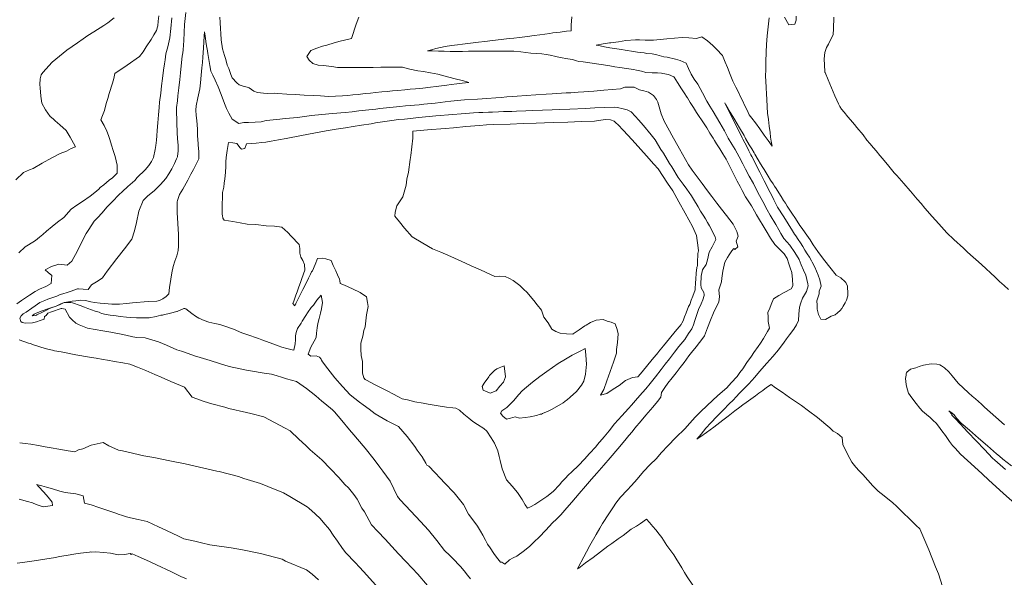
# Model space of a CAD drawing. Header units: inches. Extents: x 11351264 to 11356330, y 6702313 to 6706468.
# Tile 104 of 160: x 11354518 to 11355051, y 6703444 to 6703746. Entities that reach past the tile are written whole.
import ezdxf

# ---------------------------------------------------------------- set-up
doc = ezdxf.new("R2010")
doc.units = ezdxf.units.IN
doc.header["$MEASUREMENT"] = 0
doc.layers.add('Shumate_Contours_clip1', color=7, linetype='Continuous', lineweight=0)

msp = doc.modelspace()

# ---------------------------------------------------------------- linework, layer by layer
at = {"layer": 'Shumate_Contours_clip1'}
for points, elevation in [([(11354593.38, 6703747.8), (11354593.06, 6703744.91), (11354592.76, 6703742.41), (11354592.69, 6703741.8), (11354592.14, 6703739.97), (11354590.7, 6703737.53), (11354589.21, 6703735.01), (11354586.6, 6703731), (11354584.89, 6703728.32), (11354582.98, 6703725.84), (11354576.3, 6703721.19), (11354569.56, 6703716.57), (11354568.96, 6703713.96), (11354568.32, 6703711.47), (11354566.52, 6703705.78), (11354565.76, 6703703.02), (11354564.86, 6703700.34), (11354563.95, 6703696.58), (11354562.87, 6703693.86), (11354561.95, 6703691.6), (11354563.85, 6703688.46), (11354565.24, 6703685.43), (11354566.09, 6703683.13), (11354566.91, 6703680.88), (11354567.83, 6703677.81), (11354568.75, 6703675), (11354569.69, 6703671.72), (11354570.93, 6703667.08), (11354570.87, 6703662.64), (11354568.27, 6703660.13), (11354566.6, 6703658.87), (11354565.11, 6703657.66), (11354563.56, 6703656.41), (11354561.72, 6703654.97), (11354560.85, 6703654.14), (11354558.69, 6703652.32), (11354556.25, 6703650.2), (11354552.04, 6703647.42), (11354548.96, 6703645.31), (11354545.93, 6703643.17), (11354541.95, 6703638.78), (11354538.6, 6703636.16), (11354535.63, 6703633.81), (11354532.57, 6703631.42), (11354530.54, 6703629.6), (11354528.8, 6703628.09), (11354526.63, 6703626.28), (11354522.81, 6703623.86), (11354521.03, 6703622.87), (11354517.61, 6703619.64)], 1380), ([(11354607.97, 6703749.61), (11354607.36, 6703743.22), (11354607.15, 6703738.78), (11354606.95, 6703734.45), (11354606.64, 6703729.48), (11354606.32, 6703727.76), (11354606.1, 6703726.09), (11354605.53, 6703720.69), (11354605.11, 6703717.04), (11354604.68, 6703713.38), (11354604.16, 6703708.85), (11354603.7, 6703704.54), (11354603.41, 6703701.92), (11354603.01, 6703698.21), (11354603.02, 6703695.16), (11354603.09, 6703692.11), (11354603.18, 6703688.76), (11354603.28, 6703686.06), (11354603.28, 6703684.72), (11354603.49, 6703681.32), (11354603.84, 6703677.83), (11354603.85, 6703674.53), (11354603.44, 6703671.9), (11354603.41, 6703671.63), (11354602.95, 6703670.54), (11354601.85, 6703667.91), (11354600.38, 6703664.98), (11354598.77, 6703662.43), (11354597.15, 6703659.87), (11354594.27, 6703656.54), (11354590.78, 6703653.21), (11354587.41, 6703650.44), (11354584.84, 6703648.01), (11354582.61, 6703642.22), (11354581.22, 6703636.04), (11354580.2, 6703631.58), (11354578.86, 6703626.94), (11354574.82, 6703621.7), (11354570.74, 6703616.47), (11354565.51, 6703609.76), (11354562.88, 6703606.14), (11354560.52, 6703604.38), (11354557.01, 6703602.37), (11354555.21, 6703599.69), (11354552.39, 6703599.95), (11354549.93, 6703600.17), (11354549.31, 6703600.06), (11354545.93, 6703598.85), (11354543.72, 6703598.1), (11354541.42, 6703597.35), (11354539.94, 6703596.99), (11354538.11, 6703596.21), (11354535.43, 6703595.24), (11354533.36, 6703594.51), (11354531.64, 6703593.84), (11354529.09, 6703592.73), (11354526.42, 6703590.93), (11354524.63, 6703589.68), (11354521.65, 6703587.6), (11354519.96, 6703586.7), (11354518.84, 6703585.48), (11354518.23, 6703584.22), (11354518.72, 6703582.55), (11354519.45, 6703581.92), (11354521.2, 6703581.6), (11354525.12, 6703581.78), (11354527.25, 6703582.21), (11354529.25, 6703582.98), (11354531.32, 6703583.76), (11354531.44, 6703585.23), (11354532.39, 6703585.79), (11354533.32, 6703586.97), (11354535.4, 6703587.69), (11354535.85, 6703587.86), (11354540.06, 6703589.3), (11354540.56, 6703589.42), (11354540.95, 6703589.44), (11354542.78, 6703589.09), (11354545, 6703584.76), (11354546.52, 6703583.32), (11354548.48, 6703581.64), (11354550.33, 6703580.58), (11354554.79, 6703578.94), (11354559.02, 6703578.09), (11354563.08, 6703577.39), (11354567.41, 6703576.65), (11354570.08, 6703576.17), (11354573.09, 6703575.58), (11354575.54, 6703575.08), (11354579.33, 6703574.12), (11354581.4, 6703573.78), (11354585.93, 6703573.6), (11354593.13, 6703571.46), (11354597.48, 6703569.66), (11354599.44, 6703568.76), (11354603.22, 6703567.13), (11354605.69, 6703566.44), (11354609.19, 6703565.13), (11354612.69, 6703563.98), (11354615.68, 6703563.06), (11354619.28, 6703561.97), (11354621.23, 6703561.4), (11354626.29, 6703559.73), (11354631.43, 6703558.04), (11354640.79, 6703556.16), (11354642.91, 6703555.81), (11354650.43, 6703554.54), (11354654.38, 6703553.92), (11354657.43, 6703553.08), (11354659.83, 6703552.32), (11354662.51, 6703551.5), (11354667.86, 6703549.95), (11354673.27, 6703546.22), (11354675.77, 6703544.26), (11354678.32, 6703542.17), (11354681.55, 6703539.45), (11354683.25, 6703538.02), (11354687.42, 6703534.61), (11354688.45, 6703533.6), (11354692.4, 6703528.82), (11354696.63, 6703523.86), (11354698.89, 6703521.19), (11354700.82, 6703518.89), (11354705.07, 6703513.96), (11354709.86, 6703507.82), (11354712.92, 6703503.74), (11354714.58, 6703501.59), (11354718.61, 6703496.18), (11354722.53, 6703487.74), (11354724.03, 6703486.07), (11354729.8, 6703479.86), (11354734.93, 6703474.2), (11354737.08, 6703471.99), (11354739.32, 6703469.55), (11354743.79, 6703463.96), (11354747.98, 6703458.57), (11354750.8, 6703455.93), (11354752.34, 6703454.45), (11354756.65, 6703449.92), (11354758.55, 6703447.58), (11354760.47, 6703445.25), (11354762.07, 6703443.34)], 1376), ([(11354701.6, 6703747.09), (11354700.21, 6703743.38), (11354697.7, 6703735.57), (11354693.84, 6703734.68), (11354691.5, 6703734.14), (11354688.31, 6703733.27), (11354684.33, 6703731.91), (11354681.96, 6703731.39), (11354678.92, 6703730.38), (11354675.6, 6703729.11), (11354673.39, 6703725.9), (11354674.77, 6703723.83), (11354676.68, 6703721.95), (11354679.62, 6703721.2), (11354682.27, 6703720.89), (11354686.91, 6703720.45), (11354690.01, 6703719.9), (11354693.84, 6703719.85), (11354697.74, 6703719.84), (11354701.69, 6703719.86), (11354704.41, 6703719.9), (11354704.92, 6703719.9), (11354705.35, 6703719.89), (11354709.4, 6703719.94), (11354713.45, 6703720), (11354717.51, 6703720.07), (11354721, 6703720.13), (11354721.43, 6703720.12), (11354725.2, 6703720.12), (11354729.25, 6703719.02), (11354733.56, 6703718), (11354736.54, 6703717.64), (11354740.38, 6703716.94), (11354744.43, 6703716.2), (11354747.6, 6703715.35), (11354750.95, 6703714.49), (11354753.03, 6703713.96), (11354755.17, 6703713.41), (11354757.65, 6703712.78), (11354761.22, 6703711.84), (11354757.58, 6703711.37), (11354754.7, 6703711), (11354751.54, 6703710.6), (11354749.29, 6703710.31), (11354746.35, 6703709.93), (11354743.41, 6703709.56), (11354740.47, 6703709.18), (11354736.27, 6703708.71), (11354732.28, 6703708.34), (11354729.37, 6703708.08), (11354726.46, 6703707.81), (11354722.71, 6703707.45), (11354719.85, 6703707.19), (11354717, 6703706.92), (11354714.05, 6703706.62), (11354710.71, 6703706.3), (11354707.85, 6703706.02), (11354704.99, 6703705.75), (11354701.25, 6703705.35), (11354698.29, 6703705.06), (11354695.6, 6703704.78), (11354692.73, 6703704.49), (11354685.24, 6703704.22), (11354680.91, 6703704.47), (11354676.87, 6703704.69), (11354672.1, 6703704.95), (11354667.34, 6703705.21), (11354662.57, 6703705.5), (11354657.81, 6703705.82), (11354655.81, 6703705.99), (11354652.19, 6703705.87), (11354650, 6703706.04), (11354646.82, 6703706.34), (11354644.74, 6703707.14), (11354642.33, 6703708.85), (11354641.24, 6703709.28), (11354639.06, 6703709.8), (11354636.91, 6703710.52), (11354635.56, 6703711.54), (11354633.05, 6703714.24), (11354632.42, 6703716.15), (11354631.28, 6703719.36), (11354630.44, 6703721.18), (11354629.57, 6703724.24), (11354628.91, 6703726.37), (11354627.78, 6703730.01), (11354627.15, 6703734.77), (11354626.95, 6703738.33), (11354626.77, 6703740.87), (11354626.56, 6703744.25), (11354626.34, 6703747.02)], 1376), ([(11354816.87, 6703747.19), (11354816.43, 6703742.71), (11354816.49, 6703739.77), (11354813.94, 6703739.47), (11354810.49, 6703739.05), (11354806.58, 6703738.56), (11354804.89, 6703738.3), (11354799.63, 6703737.59), (11354796.55, 6703737.17), (11354792.95, 6703736.7), (11354788.52, 6703736.19), (11354785.39, 6703735.81), (11354782.93, 6703735.52), (11354778.71, 6703734.99), (11354773.95, 6703734.41), (11354769.77, 6703733.91), (11354766.41, 6703733.52), (11354760.63, 6703732.82), (11354757.71, 6703732.49), (11354754.91, 6703732.17), (11354751.7, 6703731.81), (11354748.36, 6703731.29), (11354745.86, 6703730.68), (11354743.36, 6703730.07), (11354740.87, 6703729.45), (11354738.83, 6703728.94), (11354741.46, 6703728.84), (11354744.65, 6703728.74), (11354747.84, 6703728.64), (11354751.03, 6703728.55), (11354753.7, 6703728.55), (11354757.72, 6703728.59), (11354760.89, 6703728.62), (11354764.07, 6703728.65), (11354767.25, 6703728.67), (11354770.12, 6703728.7), (11354773.09, 6703728.72), (11354777.42, 6703728.77), (11354780.65, 6703728.76), (11354785.44, 6703728.7), (11354789.35, 6703728.27), (11354791.9, 6703728.01), (11354794.7, 6703727.7), (11354797.5, 6703727.5), (11354800.58, 6703727.26), (11354803.01, 6703726.84), (11354805.07, 6703726.46), (11354808.22, 6703725.87), (11354810.61, 6703725.35), (11354814.71, 6703724.61), (11354817.26, 6703724.17), (11354819.3, 6703723.44), (11354820.69, 6703723.17), (11354822.99, 6703722.85), (11354826.63, 6703722.33), (11354830.27, 6703721.81), (11354833.91, 6703721.29), (11354837.44, 6703720.69), (11354840.09, 6703720.27), (11354842.87, 6703719.86), (11354846.42, 6703719.32), (11354850.21, 6703718.73), (11354851.94, 6703718.43), (11354854.52, 6703717.85), (11354856.98, 6703717.14), (11354860.29, 6703716.96), (11354863.14, 6703717.05), (11354865.4, 6703716.86), (11354866.02, 6703716.67), (11354866.15, 6703716.63), (11354869.14, 6703716.16), (11354871.97, 6703714.83), (11354872.19, 6703714.69), (11354872.26, 6703714.59), (11354874.02, 6703711.82), (11354876.29, 6703708.26), (11354877.61, 6703706.18), (11354879.25, 6703703.59), (11354879.37, 6703703.41), (11354880.91, 6703700.99), (11354882.63, 6703698.3), (11354884.36, 6703695.6), (11354886.1, 6703692.91), (11354886.72, 6703692.02), (11354888.08, 6703689.9), (11354889.84, 6703687.16), (11354891.59, 6703684.43), (11354893.32, 6703681.7), (11354894.05, 6703680.36), (11354895.15, 6703678.63), (11354896.88, 6703675.86), (11354898.59, 6703673.08), (11354900.29, 6703670.31), (11354901.38, 6703668.15), (11354903.43, 6703664.1), (11354904.89, 6703661.21), (11354906.36, 6703658.33), (11354907.87, 6703655.47), (11354909.01, 6703653.36), (11354910.85, 6703649.95), (11354914.04, 6703644.95), (11354915.68, 6703642.11), (11354916.73, 6703640.25), (11354918.34, 6703637.47), (11354920.36, 6703634.29), (11354922.01, 6703631.5), (11354924.29, 6703627.55), (11354926.69, 6703624.08), (11354929.16, 6703621.59), (11354931.73, 6703619.03), (11354933.35, 6703616.62), (11354934.32, 6703613.71), (11354935.05, 6703611.56), (11354935.86, 6703609.02), (11354936.27, 6703605.18), (11354936.52, 6703601.98), (11354936.28, 6703601.37), (11354935.61, 6703600.2), (11354931.84, 6703598.24), (11354928.85, 6703596.51), (11354926.03, 6703594.76), (11354924.8, 6703591.65), (11354923.97, 6703589.65), (11354922.95, 6703587.42), (11354923.02, 6703585.06), (11354923.15, 6703582.49), (11354923.78, 6703578.88), (11354922.69, 6703577.03), (11354920.49, 6703573.26), (11354918.88, 6703570.79), (11354917.75, 6703568.93), (11354915.38, 6703565.71), (11354914.04, 6703563.71), (11354911.62, 6703560.25), (11354909.31, 6703556.9), (11354907.83, 6703554.89), (11354906.35, 6703552.75), (11354903.12, 6703549.24), (11354900.66, 6703546.67), (11354895.89, 6703542.39), (11354890.07, 6703537.11), (11354886.56, 6703533.64), (11354883.67, 6703530.77), (11354880.68, 6703527.46), (11354878.01, 6703524.47), (11354873.2, 6703519.71), (11354868.73, 6703515.23), (11354865.47, 6703511.59), (11354862.43, 6703508.19), (11354859.3, 6703505.06), (11354855.69, 6703501.35), (11354852.16, 6703497.18), (11354849.2, 6703493.68), (11354846.72, 6703491.21), (11354843.17, 6703487.52), (11354840.73, 6703484.19), (11354839.47, 6703482.28), (11354836.84, 6703478.37), (11354833.52, 6703473.26), (11354831.98, 6703470.64), (11354829.99, 6703467.25), (11354826.56, 6703461.23), (11354824.84, 6703457.94), (11354823.3, 6703455.21), (11354820.36, 6703449.4), (11354820.26, 6703449.24), (11354820.21, 6703449.14), (11354820, 6703448.68), (11354820.32, 6703448.91), (11354820.59, 6703449.11), (11354824.32, 6703451.84), (11354828.33, 6703454.82), (11354832.34, 6703457.8), (11354836.38, 6703460.87), (11354838.46, 6703462.34), (11354841.97, 6703464.87), (11354844.56, 6703466.72), (11354849.03, 6703470.07), (11354851.8, 6703471.8), (11354854.07, 6703473.26), (11354857.35, 6703475.54), (11354858.86, 6703473.75), (11354860.77, 6703471.49), (11354862.29, 6703469.69), (11354864.16, 6703467.4), (11354865.57, 6703465.66), (11354868.33, 6703461.35), (11354872.02, 6703456.15), (11354873.18, 6703454.47), (11354876.36, 6703449.21), (11354877.89, 6703446.67), (11354879.18, 6703444.39), (11354882.29, 6703439.9)], 1374), ([(11354938.3, 6703747.7), (11354938.24, 6703745.53), (11354937.6, 6703743.4), (11354934.2, 6703742.99), (11354931.98, 6703747.05)], 1372), ([(11354958.67, 6703747.14), (11354958.43, 6703740.7), (11354958.32, 6703737.76), (11354955.75, 6703732.49), (11354954.75, 6703730.69), (11354953.69, 6703728.07), (11354953.39, 6703724.55), (11354953.76, 6703717.78), (11354953.76, 6703717.53), (11354953.83, 6703717.38), (11354953.87, 6703717.23), (11354955.51, 6703713.17), (11354957.35, 6703708.83), (11354959.22, 6703704.49), (11354960.24, 6703702.13), (11354961.07, 6703700.15), (11354961.89, 6703698.73), (11354962.73, 6703697.36), (11354964.2, 6703695.66), (11354966.27, 6703693.18), (11354967.68, 6703691.56), (11354969.8, 6703688.98), (11354971.12, 6703687.46), (11354974.51, 6703683.37), (11354976.52, 6703680.58), (11354978.03, 6703678.83), (11354980.04, 6703676.39), (11354981.49, 6703674.72), (11354983.57, 6703672.19), (11354984.94, 6703670.6), (11354988.4, 6703666.49), (11354989.88, 6703664.73), (11354991.36, 6703662.93), (11354992.72, 6703661.42), (11354996.43, 6703657.19), (11355000, 6703653.09), (11355000.12, 6703652.95), (11355003.81, 6703648.71), (11355005.81, 6703646.28), (11355007.85, 6703643.76), (11355011.87, 6703639.19), (11355015.37, 6703635.24), (11355019.69, 6703630.39), (11355023.48, 6703626.84), (11355028.73, 6703622.08), (11355030.97, 6703620.05), (11355038.46, 6703613.23), (11355045.94, 6703606.4), (11355048.35, 6703604.17), (11355050.73, 6703602), (11355053.23, 6703599.75)], 1370), ([(11354569.26, 6703746.68), (11354565.81, 6703744.12), (11354563.57, 6703742.68), (11354558.25, 6703739.17), (11354555.02, 6703737.23), (11354552.42, 6703735.37), (11354549.3, 6703733.24), (11354543.55, 6703729.26), (11354539.64, 6703726.01), (11354537.7, 6703724.44), (11354535.71, 6703722.81), (11354530.66, 6703717.21), (11354529.79, 6703715.89), (11354529.25, 6703713.82), (11354529.08, 6703710.76), (11354529.24, 6703708.95), (11354529.52, 6703704.37), (11354530.03, 6703700.62), (11354532.08, 6703697.04), (11354534.58, 6703693.31), (11354536.2, 6703692.16), (11354537.28, 6703691.07), (11354539.74, 6703688.85), (11354543.19, 6703685.74), (11354545.36, 6703682.17), (11354547.22, 6703678.91), (11354548.29, 6703676.89), (11354546, 6703676), (11354543.39, 6703674.69), (11354540.06, 6703673.31), (11354535.49, 6703671.03), (11354530.28, 6703668.08), (11354525.37, 6703665.18), (11354523.39, 6703664.48), (11354520.18, 6703663.08), (11354516.06, 6703659.09)], 1382), ([(11354600.4, 6703746.66), (11354599.94, 6703741.04), (11354599.41, 6703735.86), (11354598.18, 6703731.09), (11354597.16, 6703727.23), (11354596.75, 6703724.05), (11354596.45, 6703721.78), (11354595.99, 6703718.41), (11354595.4, 6703713.93), (11354594.91, 6703709.92), (11354594.41, 6703705.91), (11354593.82, 6703701.17), (11354593.5, 6703698.15), (11354593.29, 6703694.21), (11354592.93, 6703689.92), (11354592.46, 6703685.8), (11354592.28, 6703682.82), (11354592.09, 6703680.65), (11354591.85, 6703677.76), (11354591.47, 6703675.47), (11354590.59, 6703671.19), (11354589.51, 6703669.03), (11354587.96, 6703666.82), (11354585.99, 6703664.55), (11354581.73, 6703660.28), (11354580.36, 6703658.83), (11354576.67, 6703655.51), (11354573.73, 6703652.85), (11354571.74, 6703650.94), (11354568.24, 6703647.42), (11354565.28, 6703644.26), (11354562.64, 6703641.27), (11354560.28, 6703638.63), (11354559.61, 6703637.95), (11354558.39, 6703636.79), (11354555.47, 6703632.32), (11354553.99, 6703630.05), (11354551.21, 6703624.43), (11354549.33, 6703620.64), (11354546.4, 6703615.18), (11354543.75, 6703613.01), (11354539.22, 6703613.56), (11354535.28, 6703612.3), (11354531.8, 6703610.48), (11354533.58, 6703608.94), (11354535.49, 6703607.43), (11354535.12, 6703603.02), (11354532.16, 6703601.43), (11354528.81, 6703599.88), (11354526.46, 6703598.68), (11354523.42, 6703596.65), (11354519.08, 6703593.8), (11354516.54, 6703592.09)], 1378), ([(11354923.57, 6703746.76), (11354923.11, 6703741.85), (11354922.62, 6703736.94), (11354922.25, 6703732.3), (11354922.09, 6703728.08), (11354921.87, 6703722.98), (11354921.79, 6703718.84), (11354921.69, 6703715.25), (11354921.84, 6703712.44), (11354921.95, 6703709.03), (11354922.16, 6703705.51), (11354922.29, 6703702.74), (11354922.48, 6703698.52), (11354922.8, 6703695.14), (11354923.27, 6703691.67), (11354923.71, 6703688.21), (11354924.14, 6703684.75), (11354924.43, 6703682.11), (11354924.79, 6703680.1), (11354925.27, 6703677.28), (11354923.11, 6703680.37), (11354922.51, 6703681.08), (11354920.88, 6703683.33), (11354918.56, 6703686.71), (11354916.26, 6703689.97), (11354914.26, 6703692.55), (11354912.82, 6703694.35), (11354912.29, 6703695.47), (11354912.25, 6703695.55), (11354911.29, 6703697.54), (11354910.31, 6703699.56), (11354909.33, 6703701.58), (11354908.35, 6703703.61), (11354906.6, 6703707.21), (11354905.65, 6703709.15), (11354904.69, 6703711.09), (11354904.02, 6703712.4), (11354902.56, 6703716.13), (11354901.01, 6703719.89), (11354899.87, 6703722.67), (11354898.3, 6703726.4), (11354897.59, 6703727.13), (11354895.82, 6703728.98), (11354893.07, 6703731.77), (11354890.23, 6703734.34), (11354887.24, 6703736.54), (11354884.39, 6703735.57), (11354880.11, 6703735.84), (11354876.58, 6703736.05), (11354868.21, 6703735.3), (11354861.02, 6703734.72), (11354858.59, 6703734.7), (11354856.56, 6703734.69), (11354853.51, 6703734.79), (11354851.32, 6703734.87), (11354846.07, 6703734.45), (11354842.05, 6703733.84), (11354837.91, 6703733.21), (11354837.32, 6703733.21), (11354833.8, 6703732.64), (11354829.97, 6703731.97), (11354832.22, 6703731.55), (11354834.61, 6703731.09), (11354837.51, 6703730.58), (11354839.97, 6703730.23), (11354843.75, 6703729.6), (11354845.79, 6703729.26), (11354850.27, 6703728.55), (11354852.42, 6703728.25), (11354855.94, 6703727.76), (11354857.52, 6703727.5), (11354860.42, 6703727.18), (11354862.88, 6703726.71), (11354866.71, 6703725.59), (11354868.43, 6703725.5), (11354872.95, 6703724.34), (11354875.45, 6703723.69), (11354878.78, 6703722.2), (11354880.08, 6703719.33), (11354881.37, 6703716.27), (11354883.08, 6703713.49), (11354884.97, 6703710.85), (11354887.51, 6703706.18), (11354889.98, 6703701.67), (11354891.6, 6703698.94), (11354893.28, 6703696.1), (11354895.16, 6703692.95), (11354896.95, 6703689.98), (11354899.41, 6703685.52), (11354901.52, 6703681.66), (11354903.5, 6703678.34), (11354905.24, 6703675.43), (11354907.39, 6703671.51), (11354909.36, 6703667.81), (11354910.92, 6703664.86), (11354912.88, 6703661.15), (11354915.08, 6703657.04), (11354916.67, 6703654.07), (11354918.46, 6703650.64), (11354920.16, 6703647.31), (11354922.61, 6703642.88), (11354924.2, 6703640.04), (11354927.32, 6703634.87), (11354928.86, 6703632.12), (11354929.93, 6703630.13), (11354931.5, 6703627.31), (11354933.18, 6703625.51), (11354934.87, 6703623.82), (11354937.51, 6703619.8), (11354939.93, 6703615.98), (11354941, 6703613.08), (11354942.25, 6703610.22), (11354943.43, 6703607.51), (11354944.59, 6703602.88), (11354944.68, 6703601.74), (11354943.76, 6703598.65), (11354942.69, 6703596.92), (11354941.72, 6703595.06), (11354940.7, 6703592.61), (11354940.12, 6703590.17), (11354939.7, 6703586.46), (11354939.58, 6703583.09), (11354938.41, 6703580.74), (11354937.06, 6703578.4), (11354934.7, 6703575.28), (11354932.95, 6703573), (11354931.79, 6703571.33), (11354928.63, 6703567.07), (11354925.54, 6703563.48), (11354922.41, 6703559.89), (11354918.38, 6703555.4), (11354915.94, 6703552.33), (11354912.63, 6703548.82), (11354911.04, 6703547.17), (11354909.28, 6703545.32), (11354907.47, 6703543.44), (11354905.91, 6703541.81), (11354903.9, 6703539.72), (11354902.1, 6703538.03), (11354898.75, 6703534.56), (11354895.41, 6703531.09), (11354892.07, 6703527.63), (11354889.37, 6703524.79), (11354886.81, 6703521.56), (11354884.58, 6703518.75), (11354886.75, 6703520.26), (11354889.79, 6703522.38), (11354893.63, 6703525.24), (11354898.59, 6703529.07), (11354901.38, 6703531.21), (11354905.14, 6703534.08), (11354907.77, 6703536.05), (11354909.46, 6703537.3), (11354911.19, 6703538.57), (11354913.79, 6703540.5), (11354916.28, 6703542.33), (11354918.12, 6703543.67), (11354920.18, 6703545.16), (11354922.27, 6703546.69), (11354924.65, 6703548.36), (11354926.98, 6703546.61), (11354930.64, 6703544.21), (11354934.73, 6703541.43), (11354941.16, 6703537.03), (11354944.91, 6703534.22), (11354949.87, 6703530.47), (11354956.42, 6703524.92), (11354958.35, 6703523.18), (11354960.67, 6703521.8), (11354963.12, 6703519.69), (11354963.52, 6703515.85), (11354966.29, 6703510.37), (11354968.37, 6703506.44), (11354970.58, 6703503.72), (11354972.38, 6703501.71), (11354974.25, 6703499.78), (11354979.74, 6703493.5), (11354982.59, 6703490.77), (11354985.93, 6703488.09), (11354990.52, 6703484.44), (11354992.59, 6703482.55), (11354996.84, 6703478.24), (11354998.87, 6703476.46), (11355000, 6703475.34), (11355003.25, 6703472.11), (11355005.19, 6703470.37), (11355010.07, 6703459.03), (11355013.7, 6703449.73), (11355015.2, 6703446.05), (11355017.37, 6703439.15)], 1372), ([(11354517.76, 6703572.49), (11354520.37, 6703571.63), (11354522.94, 6703570.8), (11354523.94, 6703570.51), (11354525.07, 6703570.11), (11354527.93, 6703569.14), (11354530.07, 6703568.45), (11354533.3, 6703567.43), (11354535.94, 6703566.9), (11354536.86, 6703566.59), (11354540.48, 6703566.02), (11354548.45, 6703564.51), (11354555.91, 6703563.14), (11354559.45, 6703562.56), (11354563.33, 6703561.95), (11354565.7, 6703561.61), (11354569.39, 6703560.91), (11354573.91, 6703560.02), (11354577.67, 6703559.31), (11354581.81, 6703557.81), (11354586.36, 6703555.88), (11354591.23, 6703553.73), (11354594.59, 6703552.3), (11354599.87, 6703550.09), (11354607.29, 6703546.91), (11354611.38, 6703541.47), (11354617.92, 6703539.18), (11354622.01, 6703537.91), (11354629.17, 6703536.14), (11354631.35, 6703535.49), (11354640.83, 6703533.23), (11354643.14, 6703532.66), (11354650.23, 6703530.9), (11354661.68, 6703524.82), (11354664.45, 6703523.27), (11354669.08, 6703518.81), (11354672.86, 6703515.44), (11354675.29, 6703513.13), (11354681.55, 6703507.65), (11354686.22, 6703502.77), (11354690.72, 6703498.13), (11354694.12, 6703494.34), (11354696.02, 6703492.54), (11354698.93, 6703488.95), (11354700.76, 6703486.42), (11354703.32, 6703481.56), (11354704.59, 6703479.42), (11354708.46, 6703472.47), (11354711.82, 6703468.88), (11354715.78, 6703464.64), (11354719.5, 6703460.74), (11354723.15, 6703456.87), (11354727.08, 6703452.67), (11354730.47, 6703449.04), (11354733.46, 6703445.72), (11354738.84, 6703439.71)], 1378), ([(11355050.9, 6703526.55), (11355046.29, 6703530.63), (11355040.16, 6703536.09), (11355038.55, 6703537.82), (11355036.93, 6703539.22), (11355035.25, 6703540.65), (11355033.49, 6703542.15), (11355031.44, 6703543.91), (11355025.92, 6703549.1), (11355024.27, 6703551.08), (11355022.7, 6703553.08), (11355020.85, 6703555.19), (11355018.52, 6703557.35), (11355016.84, 6703558.52), (11355016.07, 6703558.97), (11355014.31, 6703559.44), (11355011.37, 6703559.59), (11355007.16, 6703558.83), (11355004.75, 6703558.2), (11355003.04, 6703557.41), (11355000.13, 6703556.59), (11355000, 6703556.5), (11354998.23, 6703555.21), (11354997.95, 6703554.68), (11354997.82, 6703554.13), (11354997.73, 6703553.47), (11354997.47, 6703551.63), (11354997.83, 6703548.32), (11354998.34, 6703545.97), (11354999.01, 6703543.76), (11355000, 6703542.36), (11355001.88, 6703539.71), (11355003.11, 6703538.12), (11355005.18, 6703535.65), (11355006.62, 6703533.91), (11355008.86, 6703532.13), (11355010.76, 6703530.6), (11355012.39, 6703528.99), (11355013.99, 6703527.44), (11355015.25, 6703525.85), (11355017.15, 6703523.39), (11355018.99, 6703520.79), (11355021.19, 6703517.61), (11355022.89, 6703515.44), (11355024.25, 6703513.93), (11355027.23, 6703510.61), (11355030.98, 6703507.2), (11355034.73, 6703503.79), (11355038.81, 6703500.05), (11355042.56, 6703496.62), (11355046.33, 6703493.19), (11355050.49, 6703489.41), (11355056.49, 6703484.08)], 1370), ([(11355054.73, 6703504.45), (11355050.1, 6703507.98), (11355048.26, 6703509.53), (11355046.69, 6703510.88), (11355041.8, 6703515.13), (11355036.91, 6703519.37), (11355032.02, 6703523.6), (11355027.46, 6703527.53), (11355025.08, 6703530.24), (11355023.72, 6703531.92), (11355022.71, 6703532.89), (11355020.8, 6703534.11), (11355022.4, 6703532.34), (11355022.47, 6703531.84), (11355024.61, 6703529.61), (11355026.8, 6703527.32), (11355027.04, 6703527.04), (11355031.18, 6703522.68), (11355035.63, 6703517.99), (11355040.07, 6703513.3), (11355044.51, 6703508.61), (11355045.83, 6703507.39), (11355047.17, 6703506.15), (11355051.53, 6703502.34)], 1368), ([(11354518.09, 6703516.83), (11354521.09, 6703516.38), (11354524.15, 6703516.02), (11354528.28, 6703515.38), (11354531.94, 6703514.69), (11354535.19, 6703514.11), (11354539.33, 6703513.4), (11354544.36, 6703512.51), (11354547.95, 6703511.92), (11354550.01, 6703512.99), (11354552.18, 6703513.66), (11354556.85, 6703515.58), (11354563.31, 6703516.97), (11354566.34, 6703515.27), (11354571.63, 6703512.79), (11354573.77, 6703512.45), (11354585.33, 6703509.85), (11354590.73, 6703508.95), (11354599.28, 6703507.09), (11354607.68, 6703505.5), (11354613.02, 6703504.18), (11354624.72, 6703501.53), (11354626.01, 6703501.24), (11354636.48, 6703498.57), (11354639.4, 6703497.54), (11354648.48, 6703494.85), (11354652.3, 6703493.26), (11354660.77, 6703489.79), (11354664.27, 6703487.83), (11354673.62, 6703482.26), (11354674.59, 6703481.49), (11354675.17, 6703480.97), (11354675.73, 6703480.42), (11354680.76, 6703475.86), (11354682.31, 6703473.84), (11354685.66, 6703470.02), (11354687.66, 6703466.8), (11354690.11, 6703463.7), (11354692.77, 6703459.67), (11354694.59, 6703457.41), (11354699.57, 6703452.09), (11354701.89, 6703449.56), (11354704.06, 6703447.28), (11354710.78, 6703439.88)], 1380), ([(11354517.73, 6703486.36), (11354522.24, 6703485.06), (11354525.06, 6703484.35), (11354527, 6703483.54), (11354530.79, 6703482.14), (11354535.78, 6703482.9), (11354535.63, 6703484.8), (11354533.55, 6703487.46), (11354531.18, 6703490.15), (11354528.29, 6703493.14), (11354527.51, 6703494.04), (11354527.25, 6703494.33), (11354527.9, 6703494.15), (11354530.16, 6703493.51), (11354532.65, 6703492.82), (11354535.91, 6703491.96), (11354539.81, 6703490.75), (11354542.65, 6703490.05), (11354548.41, 6703489.23), (11354552.4, 6703488.12), (11354553.18, 6703484.22), (11354556.77, 6703483.22), (11354561.01, 6703481.86), (11354563.68, 6703480.98), (11354566.93, 6703479.83), (11354569.51, 6703478.96), (11354571.88, 6703478.12), (11354573.26, 6703477.69), (11354575.95, 6703476.75), (11354578.04, 6703476.21), (11354582.26, 6703475.42), (11354587.04, 6703474.22), (11354590.14, 6703472.89), (11354593.3, 6703471.38), (11354597.53, 6703469.37), (11354604.05, 6703466.25), (11354606.88, 6703464.89), (11354612.85, 6703463.65), (11354616.46, 6703462.69), (11354620.94, 6703461.66), (11354632.47, 6703460.01), (11354638.61, 6703458.94), (11354648.46, 6703457.01), (11354660.09, 6703453.85), (11354662, 6703452.85), (11354673.24, 6703448.07), (11354676.4, 6703445.86), (11354679.72, 6703442.7)], 1382), ([(11354516.65, 6703451.78), (11354523.56, 6703452.68), (11354531.66, 6703453.83), (11354537.51, 6703454.85), (11354539.72, 6703455.25), (11354543.33, 6703455.92), (11354548.5, 6703456.77), (11354551.08, 6703457.12), (11354555.85, 6703457.69), (11354556.56, 6703457.84), (11354557.02, 6703457.72), (11354559.35, 6703457.84), (11354563.53, 6703457.59), (11354567.24, 6703457.12), (11354571.32, 6703456.29), (11354574.78, 6703456.5), (11354577.92, 6703456.93), (11354578.43, 6703456.48), (11354579.04, 6703456.76), (11354582.22, 6703455.31), (11354585.14, 6703453.99), (11354588.67, 6703452.4), (11354592.19, 6703450.82), (11354599.8, 6703447.17), (11354605.35, 6703444.6), (11354608.38, 6703443.19)], 1384)]:
    msp.add_lwpolyline(points, dxfattribs=dict(at, elevation=elevation))
for points, elevation in [([(11354524.84, 6703585.53), (11354526.74, 6703585.71), (11354527.23, 6703585.91), (11354527.38, 6703586.06), (11354530.36, 6703587.6), (11354533.29, 6703589.02), (11354533.32, 6703589.05), (11354533.4, 6703589.08), (11354535.64, 6703589.95), (11354537.86, 6703590.8), (11354537.88, 6703590.81), (11354540, 6703591.75), (11354542.13, 6703592.69), (11354545.83, 6703592.74), (11354546.59, 6703592.58), (11354550.83, 6703591.16), (11354553.21, 6703590.13), (11354554.94, 6703589.5), (11354556.98, 6703588.73), (11354559.02, 6703588.1), (11354561.04, 6703587.49), (11354562.37, 6703586.74), (11354564.98, 6703586.19), (11354567.12, 6703585.84), (11354568.77, 6703585.73), (11354570.36, 6703585.55), (11354572.52, 6703585.22), (11354575.83, 6703584.72), (11354577.81, 6703584.6), (11354581.26, 6703584.4), (11354585.68, 6703584.4), (11354588.15, 6703584.52), (11354591.93, 6703585.23), (11354594.56, 6703585.81), (11354595.45, 6703585.92), (11354595.96, 6703586.09), (11354599.74, 6703587.04), (11354603.14, 6703587.85), (11354603.29, 6703587.92), (11354603.36, 6703587.96), (11354606.99, 6703589.49), (11354607.5, 6703589.57), (11354607.92, 6703589.36), (11354611.26, 6703586.71), (11354613.16, 6703585.37), (11354615.12, 6703584.22), (11354617.94, 6703582.99), (11354620.37, 6703582.06), (11354623.61, 6703581.36), (11354626.44, 6703580.8), (11354629.03, 6703580.02), (11354633.72, 6703578.26), (11354638.36, 6703576.42), (11354643.1, 6703574.7), (11354645.24, 6703574.02), (11354647.31, 6703573.27), (11354649.19, 6703572.57), (11354653.61, 6703570.96), (11354657.96, 6703569.29), (11354659.9, 6703568.54), (11354662.61, 6703567.82), (11354665.45, 6703567.08), (11354666.48, 6703566.9), (11354667.08, 6703570.4), (11354667.3, 6703572.63), (11354667.27, 6703574.79), (11354667.79, 6703576.5), (11354668.44, 6703578.66), (11354670.37, 6703581.57), (11354670.97, 6703582.72), (11354672.89, 6703585.72), (11354673.79, 6703587.19), (11354675.88, 6703589.96), (11354677.04, 6703591.28), (11354678.84, 6703593.99), (11354681.19, 6703596.63), (11354681.94, 6703592.67), (11354681.41, 6703589.33), (11354680.84, 6703587.01), (11354680.15, 6703584.06), (11354679.43, 6703581.36), (11354679.07, 6703579.05), (11354678.71, 6703576.08), (11354678.47, 6703573.83), (11354677.37, 6703571.78), (11354675.69, 6703568.51), (11354674.19, 6703564.85), (11354675.59, 6703563.71), (11354678.58, 6703563.97), (11354680.26, 6703563.14), (11354681.2, 6703562), (11354681.48, 6703561.58), (11354681.9, 6703560.58), (11354684.75, 6703556.85), (11354688.71, 6703552.02), (11354692.74, 6703547.34), (11354697, 6703542.84), (11354702, 6703538.84), (11354703.88, 6703537.39), (11354707.14, 6703534.98), (11354710.53, 6703532.43), (11354716.99, 6703528.68), (11354723.01, 6703525.69), (11354727.68, 6703520.34), (11354731.98, 6703514.87), (11354733.2, 6703512.87), (11354735.95, 6703509.31), (11354737.93, 6703505.8), (11354738.46, 6703504.74), (11354739.4, 6703504.15), (11354742.69, 6703500.72), (11354745.79, 6703497.49), (11354747.98, 6703495.27), (11354753.28, 6703489.84), (11354758.29, 6703483.51), (11354761.01, 6703478.29), (11354763.37, 6703475.18), (11354765.77, 6703471.82), (11354767.39, 6703469.11), (11354768.7, 6703466.87), (11354770.12, 6703464.19), (11354771.22, 6703461.94), (11354772.63, 6703459.95), (11354774.69, 6703456.97), (11354776.02, 6703455.04), (11354778.2, 6703452.31), (11354778.96, 6703452.33), (11354780.57, 6703451.15), (11354783.07, 6703453.58), (11354785.05, 6703454.53), (11354787.05, 6703455.55), (11354791.26, 6703458.54), (11354794.1, 6703460.95), (11354796.53, 6703463.28), (11354799.2, 6703465.84), (11354802.72, 6703469.54), (11354806.42, 6703473.47), (11354808.58, 6703475.62), (11354810.84, 6703477.91), (11354814.11, 6703481.66), (11354816.8, 6703484.75), (11354820.87, 6703489.43), (11354824.32, 6703493.4), (11354827.58, 6703497.16), (11354830.36, 6703500.35), (11354834.21, 6703504.73), (11354837.65, 6703508.68), (11354841.8, 6703513.67), (11354845.56, 6703518.18), (11354847.72, 6703520.74), (11354849.42, 6703522.78), (11354851.03, 6703524.69), (11354854.43, 6703528.72), (11354856.95, 6703531.73), (11354860.69, 6703536.16), (11354863.2, 6703539.23), (11354865.03, 6703541.52), (11354865.38, 6703543.99), (11354867.22, 6703546.72), (11354868.89, 6703549.02), (11354871.15, 6703551.98), (11354873.4, 6703554.73), (11354875.51, 6703557.55), (11354877.61, 6703560.37), (11354880.14, 6703563.82), (11354881.69, 6703565.75), (11354884.05, 6703568.84), (11354885.87, 6703571.13), (11354887.71, 6703573.38), (11354888.56, 6703574.64), (11354890.3, 6703579.09), (11354891.87, 6703583.14), (11354893.48, 6703587.07), (11354896.43, 6703593.12), (11354896.73, 6703595.74), (11354896.4, 6703599.66), (11354897.76, 6703603.84), (11354898.07, 6703605.87), (11354898.63, 6703609.66), (11354899.69, 6703614.58), (11354901.13, 6703617.06), (11354902.07, 6703618.53), (11354903.52, 6703620.73), (11354904.44, 6703621.99), (11354905.03, 6703621.43), (11354906.71, 6703622.86), (11354905.77, 6703625.94), (11354906.81, 6703628.71), (11354906.2, 6703631.23), (11354904.17, 6703635.17), (11354900.61, 6703639.78), (11354897.85, 6703643.28), (11354895.33, 6703646.51), (11354892.55, 6703650.11), (11354890.35, 6703653.19), (11354887.42, 6703657.06), (11354884.68, 6703660.69), (11354881.94, 6703664.31), (11354879.95, 6703667.29), (11354875.11, 6703675.79), (11354870.92, 6703683.3), (11354869.7, 6703685.54), (11354866.84, 6703690.75), (11354865.19, 6703694.77), (11354864.4, 6703697.28), (11354863.34, 6703701.18), (11354862.71, 6703702.6), (11354861.04, 6703704.71), (11354858.38, 6703706.59), (11354855.77, 6703707.28), (11354853.48, 6703707.7), (11354850.61, 6703709.16), (11354848.44, 6703709.28), (11354845.5, 6703709.19), (11354843.21, 6703708.27), (11354838.74, 6703707.96), (11354834.1, 6703707.59), (11354828.85, 6703707.12), (11354823.43, 6703706.72), (11354820.27, 6703706.5), (11354816.28, 6703706.23), (11354813.86, 6703706.08), (11354811.23, 6703705.91), (11354808.4, 6703705.74), (11354806.19, 6703705.6), (11354802.94, 6703705.4), (11354797.32, 6703705.05), (11354792.22, 6703704.71), (11354787.33, 6703704.39), (11354784.82, 6703704.22), (11354781.78, 6703704.02), (11354778.66, 6703703.7), (11354775.78, 6703703.43), (11354770.78, 6703703.11), (11354765.77, 6703702.81), (11354758.87, 6703702.44), (11354756.84, 6703702.23), (11354755.01, 6703702.02), (11354751.38, 6703701.62), (11354748.35, 6703701.26), (11354742.9, 6703700.66), (11354736.85, 6703699.99), (11354734.28, 6703699.75), (11354726.85, 6703699.05), (11354723.86, 6703698.77), (11354720.22, 6703698.42), (11354716.6, 6703698.07), (11354712.97, 6703697.71), (11354710.85, 6703697.41), (11354705.22, 6703696.81), (11354701.56, 6703696.39), (11354697.92, 6703695.96), (11354694.24, 6703695.52), (11354687.29, 6703694.98), (11354681.6, 6703694.48), (11354675.94, 6703693.95), (11354668.38, 6703692.89), (11354661.91, 6703692.24), (11354657.3, 6703691.79), (11354651.53, 6703691.18), (11354648.75, 6703690.52), (11354645.5, 6703690.25), (11354641.87, 6703690.19), (11354639.38, 6703690.03), (11354636.64, 6703689.65), (11354633.01, 6703691.99), (11354631.25, 6703695.09), (11354629.97, 6703697.67), (11354629.26, 6703699.58), (11354628.44, 6703701.83), (11354627.1, 6703705.3), (11354625.53, 6703709.41), (11354623.89, 6703712.99), (11354622.55, 6703715.65), (11354621.49, 6703717.81), (11354620.91, 6703721.04), (11354620.36, 6703724.28), (11354619.83, 6703727.53), (11354619.46, 6703730.02), (11354619.36, 6703730.47), (11354618.88, 6703733.87), (11354618.42, 6703737.08), (11354618.11, 6703739.21), (11354617.96, 6703736.83), (11354617.75, 6703733.73), (11354617.51, 6703730.24), (11354617.17, 6703725.54), (11354616.93, 6703722.59), (11354616.67, 6703719.65), (11354616.23, 6703715.71), (11354615.91, 6703711.66), (11354615.56, 6703708.29), (11354614.58, 6703703.39), (11354613.63, 6703699.19), (11354613.35, 6703696.77), (11354613.62, 6703693.99), (11354613.9, 6703691.2), (11354614.37, 6703686.44), (11354614.4, 6703682.88), (11354614.66, 6703678.81), (11354614.67, 6703677.83), (11354614.95, 6703674.44), (11354615.07, 6703670.48), (11354612.22, 6703664.73), (11354610.79, 6703662.19), (11354609.09, 6703659.01), (11354606.3, 6703654.12), (11354604.62, 6703651.15), (11354603.43, 6703647.94), (11354603.37, 6703647.24), (11354603.28, 6703641.43), (11354603.62, 6703635.49), (11354604.01, 6703629.54), (11354604.11, 6703623.85), (11354604.12, 6703623.71), (11354604.12, 6703623.63), (11354604.06, 6703623.29), (11354603.78, 6703620.89), (11354603.1, 6703618.03), (11354602.11, 6703615.15), (11354601.13, 6703612.27), (11354600.46, 6703608.79), (11354599.96, 6703605.33), (11354599.25, 6703600.86), (11354598.88, 6703597.46), (11354597.35, 6703596.07), (11354595.64, 6703594.68), (11354593.7, 6703593.89), (11354592.3, 6703593.51), (11354587.95, 6703593.23), (11354585.4, 6703593.09), (11354581.25, 6703592.72), (11354579.1, 6703592.5), (11354575.91, 6703592.18), (11354572.09, 6703591.81), (11354569.97, 6703591.77), (11354568.03, 6703591.87), (11354565.93, 6703591.96), (11354561.6, 6703592.39), (11354558.58, 6703592.82), (11354556.59, 6703593.09), (11354553.64, 6703593.85), (11354550.98, 6703594.08), (11354548.56, 6703593.73), (11354546.41, 6703593.46), (11354545.85, 6703593.31), (11354542.13, 6703592.73), (11354539.99, 6703591.79), (11354537.87, 6703590.85), (11354537.85, 6703590.84), (11354535.56, 6703590.08), (11354533.26, 6703589.32), (11354530.19, 6703588.2), (11354526.97, 6703587), (11354526, 6703586.39)], 1374), ([(11354899.59, 6703700.77), (11354900.03, 6703699.87), (11354900.05, 6703699.85), (11354900.06, 6703699.81), (11354902.28, 6703695.35), (11354904.54, 6703690.83), (11354906.81, 6703686.31), (11354909.09, 6703681.8), (11354909.42, 6703681.19), (11354911.47, 6703677.15), (11354912.62, 6703674.88), (11354913.78, 6703672.61), (11354914.25, 6703671.71), (11354916.19, 6703667.88), (11354917.35, 6703665.59), (11354918.51, 6703663.31), (11354919.15, 6703662.1), (11354920.98, 6703658.48), (11354922.15, 6703656.19), (11354923.32, 6703653.9), (11354925.01, 6703650.56), (11354926.14, 6703648.32), (11354927.26, 6703646.08), (11354928.23, 6703644.38), (11354931.53, 6703639.1), (11354933.9, 6703635.3), (11354936.28, 6703631.5), (11354937.38, 6703629.68), (11354938.11, 6703628.77), (11354939.35, 6703626.8), (11354940.54, 6703624.95), (11354941.78, 6703622.98), (11354942.96, 6703621.11), (11354944.19, 6703619.16), (11354945.38, 6703617.25), (11354946.58, 6703615.34), (11354946.89, 6703614.59), (11354948.27, 6703611.85), (11354950.07, 6703607.52), (11354951.05, 6703604.93), (11354951.82, 6703601.53), (11354950.66, 6703598.93), (11354950.7, 6703597.41), (11354949.44, 6703593.59), (11354949.53, 6703591.36), (11354949.64, 6703589.09), (11354950.36, 6703586.31), (11354951.62, 6703583.66), (11354954.08, 6703583.56), (11354957.2, 6703585.35), (11354959.41, 6703586.16), (11354960.54, 6703587.12), (11354962.05, 6703588.37), (11354962.93, 6703589.45), (11354963.69, 6703590.71), (11354964.78, 6703592.62), (11354965.41, 6703594.09), (11354966.12, 6703596.3), (11354966.24, 6703598.03), (11354966.01, 6703601.06), (11354965.98, 6703601.53), (11354965.14, 6703603.57), (11354964.7, 6703603.89), (11354962.35, 6703606.13), (11354959.9, 6703607.61), (11354956.43, 6703611.83), (11354953.69, 6703615.24), (11354951.87, 6703617.7), (11354949.95, 6703620.33), (11354947.48, 6703624), (11354945.77, 6703626.57), (11354943.2, 6703630.39), (11354941.45, 6703632.85), (11354940.32, 6703634.48), (11354937.86, 6703638.19), (11354935.98, 6703641.02), (11354933.43, 6703644.87), (11354932.39, 6703646.41), (11354931.39, 6703647.91), (11354930.06, 6703650.04), (11354928.78, 6703652.09), (11354927.37, 6703654.37), (11354926.55, 6703655.63), (11354925.74, 6703656.87), (11354924.44, 6703658.98), (11354923.14, 6703661.1), (11354921.55, 6703663.72), (11354920.91, 6703664.71), (11354920.27, 6703665.7), (11354919, 6703667.81), (11354917.73, 6703669.92), (11354915.93, 6703672.95), (11354915.45, 6703673.69), (11354914.18, 6703675.87), (11354912.9, 6703678.06), (11354910.89, 6703681.52), (11354910.46, 6703682.35), (11354910.09, 6703683.04), (11354907.59, 6703687.29), (11354905.1, 6703691.53), (11354902.6, 6703695.74), (11354900.14, 6703699.84), (11354900.12, 6703699.88), (11354900.1, 6703699.92)], 1370), ([(11354627.74, 6703640.41), (11354627.78, 6703639.85), (11354627.94, 6703638.45), (11354628.74, 6703637.24), (11354633.48, 6703636.58), (11354637.41, 6703635.85), (11354641.24, 6703635.04), (11354645.87, 6703634.93), (11354651.39, 6703634.22), (11354656.01, 6703633.96), (11354659.92, 6703633.57), (11354663.14, 6703630.63), (11354665.07, 6703628.58), (11354669.33, 6703624.12), (11354669.68, 6703621.93), (11354669.65, 6703619.52), (11354670.18, 6703617.34), (11354671.28, 6703615.4), (11354672.17, 6703613.38), (11354672.33, 6703610.29), (11354670.73, 6703605.74), (11354670, 6703603.63), (11354669.1, 6703601.19), (11354668.21, 6703598.57), (11354667.46, 6703596.64), (11354666.41, 6703593.51), (11354665.94, 6703592.17), (11354666.95, 6703590.91), (11354667.4, 6703591.9), (11354667.44, 6703591.96), (11354667.56, 6703592.13), (11354669.31, 6703595.74), (11354671.38, 6703599.76), (11354673.45, 6703603.88), (11354674.44, 6703605.94), (11354675.53, 6703608.14), (11354676.08, 6703609.3), (11354676.47, 6703609.8), (11354678.05, 6703613.32), (11354679.28, 6703616.47), (11354681.71, 6703616.64), (11354683.76, 6703616.32), (11354686.56, 6703615.49), (11354687.78, 6703612.8), (11354689.24, 6703609.92), (11354690.14, 6703607.78), (11354691.1, 6703605.32), (11354691.29, 6703604.69), (11354691.52, 6703603), (11354693.87, 6703602.17), (11354698.23, 6703600.21), (11354702.33, 6703598.15), (11354705.75, 6703595.82), (11354706.25, 6703592.66), (11354706.57, 6703590.63), (11354705.84, 6703585.99), (11354705.08, 6703579.53), (11354704.32, 6703577.54), (11354703.8, 6703574.45), (11354702.66, 6703570.72), (11354702.73, 6703567.52), (11354702.96, 6703564), (11354703.57, 6703560.83), (11354703.68, 6703557.58), (11354703.67, 6703554.55), (11354704.4, 6703552.02), (11354705.12, 6703551.17), (11354705.77, 6703550.67), (11354710.11, 6703548.43), (11354715.1, 6703545.89), (11354717.27, 6703544.77), (11354720.08, 6703543.33), (11354723.05, 6703541.72), (11354725.01, 6703540.7), (11354728.03, 6703540.12), (11354731.98, 6703539.09), (11354736.49, 6703538.28), (11354739.08, 6703537.68), (11354745.53, 6703536.62), (11354749.02, 6703536.04), (11354752.47, 6703535.84), (11354754.18, 6703535.53), (11354756.12, 6703534.41), (11354758.46, 6703532.37), (11354761.19, 6703530.2), (11354763.38, 6703528.43), (11354765.8, 6703526.76), (11354769.33, 6703524.5), (11354770.84, 6703523.06), (11354773.24, 6703519.5), (11354774.94, 6703516.6), (11354776.88, 6703512.56), (11354777.61, 6703509.43), (11354778.04, 6703507.29), (11354779.15, 6703502.69), (11354781.56, 6703496.74), (11354784.52, 6703493.38), (11354787.39, 6703489.94), (11354789.99, 6703486.26), (11354791.7, 6703483.2), (11354792.83, 6703481.48), (11354794.45, 6703482.19), (11354796.86, 6703483.55), (11354800.06, 6703485.56), (11354803.38, 6703487.87), (11354806.85, 6703490.53), (11354810.15, 6703494.11), (11354811.54, 6703495.67), (11354813.44, 6703497.63), (11354814.96, 6703499.32), (11354816.86, 6703501.08), (11354820.42, 6703504.56), (11354823.7, 6703508.07), (11354826.38, 6703511.09), (11354829.76, 6703514.73), (11354830.79, 6703515.85), (11354834.39, 6703520.07), (11354837.02, 6703523.26), (11354840.01, 6703527.03), (11354843.98, 6703531.4), (11354845.78, 6703533.49), (11354847.53, 6703535.45), (11354849.07, 6703537.24), (11354852.39, 6703541), (11354855.08, 6703544), (11354856.92, 6703546.02), (11354859.17, 6703548.89), (11354862.06, 6703552.6), (11354865.16, 6703556.56), (11354867.38, 6703559.36), (11354869.63, 6703562.28), (11354872.41, 6703565.88), (11354874.79, 6703568.86), (11354877.92, 6703572.73), (11354880.08, 6703575.92), (11354881.75, 6703578.45), (11354882.65, 6703580.66), (11354883.41, 6703582.94), (11354884.44, 6703586.17), (11354885.4, 6703588.94), (11354886.8, 6703591.96), (11354887.81, 6703594.16), (11354888.52, 6703596.54), (11354888.49, 6703597.07), (11354888.22, 6703598.18), (11354886.93, 6703600.67), (11354886.59, 6703602.43), (11354886.93, 6703606.98), (11354887.62, 6703610.38), (11354889.59, 6703613.37), (11354890.36, 6703615.85), (11354891.13, 6703620.01), (11354892.79, 6703622.8), (11354894.76, 6703626.89), (11354894.38, 6703628.32), (11354891.38, 6703634.22), (11354890.33, 6703636.1), (11354889.2, 6703638.01), (11354887.86, 6703640.07), (11354886.57, 6703642.17), (11354885.26, 6703644.43), (11354882.77, 6703648.59), (11354881.69, 6703650.53), (11354879.12, 6703654.08), (11354877.11, 6703656.77), (11354874.4, 6703660.41), (11354870.92, 6703666.16), (11354869.77, 6703668.01), (11354866.42, 6703673.55), (11354865.11, 6703675.59), (11354861.93, 6703680.78), (11354859.72, 6703683.36), (11354855.62, 6703688.51), (11354852.97, 6703691.6), (11354851.35, 6703693.3), (11354848.96, 6703695.8), (11354846.82, 6703696.97), (11354844.63, 6703697.53), (11354841.59, 6703698.27), (11354839.77, 6703698.37), (11354834.46, 6703698.26), (11354829.35, 6703698.03), (11354824.25, 6703697.66), (11354815.86, 6703697.35), (11354810.42, 6703697.14), (11354806.22, 6703696.97), (11354800.94, 6703696.77), (11354795.67, 6703696.57), (11354792.04, 6703696.42), (11354786.92, 6703696.23), (11354784.43, 6703696.14), (11354779.84, 6703695.99), (11354777.15, 6703695.9), (11354773.94, 6703695.77), (11354771.8, 6703695.67), (11354768.79, 6703695.55), (11354766.46, 6703695.44), (11354763.64, 6703695.32), (11354757.07, 6703694.78), (11354752.4, 6703694.41), (11354743.19, 6703693.66), (11354734.11, 6703692.78), (11354726.23, 6703692), (11354723.11, 6703691.68), (11354719.52, 6703691.29), (11354713.2, 6703690.26), (11354710.62, 6703689.86), (11354708.25, 6703689.46), (11354703.01, 6703688.69), (11354698.46, 6703687.96), (11354694.45, 6703687.29), (11354689.4, 6703686.47), (11354683.96, 6703685.7), (11354677.3, 6703684.41), (11354670.64, 6703683.12), (11354662.24, 6703681.43), (11354658.13, 6703680.82), (11354656.15, 6703680.42), (11354654.14, 6703680.05), (11354651.32, 6703679.47), (11354649.18, 6703679.21), (11354646.02, 6703678.91), (11354643.69, 6703678.81), (11354640.88, 6703678.61), (11354639.87, 6703676.09), (11354638.15, 6703675.78), (11354637.38, 6703676.37), (11354635.56, 6703678.71), (11354633.52, 6703679.09), (11354631.03, 6703679.36), (11354630.39, 6703674.9), (11354629.82, 6703671.2), (11354629.73, 6703668.87), (11354629.64, 6703666.55), (11354629.4, 6703663.03), (11354629.06, 6703659.58), (11354628.81, 6703657.33), (11354628.55, 6703655.12), (11354627.84, 6703652.31), (11354627.79, 6703649.26), (11354627.75, 6703646.21), (11354627.74, 6703643.17)], 1372), ([(11354721.05, 6703639.42), (11354723.58, 6703636.38), (11354726.39, 6703633.01), (11354730.5, 6703628.29), (11354736.2, 6703624.8), (11354741.48, 6703621.82), (11354745.96, 6703619.94), (11354749.83, 6703618.32), (11354757.07, 6703615.13), (11354759.67, 6703613.9), (11354762.46, 6703612.53), (11354767.46, 6703610.33), (11354770.18, 6703609.16), (11354775.24, 6703606.76), (11354777.95, 6703607.04), (11354780.88, 6703606.72), (11354783.08, 6703605.71), (11354785.08, 6703604.66), (11354788.65, 6703601.91), (11354790.97, 6703599.81), (11354792.52, 6703598.31), (11354796.3, 6703593.89), (11354798.12, 6703591.41), (11354800.39, 6703588.57), (11354801.69, 6703584.74), (11354804.04, 6703581.74), (11354806, 6703578.4), (11354808.17, 6703577.05), (11354810.55, 6703576.17), (11354814.02, 6703575.82), (11354817.39, 6703575.57), (11354817.66, 6703575.77), (11354820.76, 6703577.95), (11354823.88, 6703580.12), (11354824.61, 6703580.51), (11354826.92, 6703581.88), (11354830.03, 6703583.14), (11354833.82, 6703583.47), (11354836.01, 6703582.72), (11354838.16, 6703582.03), (11354840.34, 6703581.17), (11354841.43, 6703578.08), (11354842.02, 6703575.74), (11354841.83, 6703573.43), (11354841.58, 6703571.13), (11354841.04, 6703567.39), (11354841.08, 6703566.53), (11354841.04, 6703565.38), (11354839.33, 6703560.4), (11354837.57, 6703555.39), (11354835.79, 6703550.36), (11354834.16, 6703545.74), (11354832.37, 6703542.57), (11354835.79, 6703543.56), (11354839.14, 6703545.85), (11354842.39, 6703547.88), (11354845.96, 6703550.53), (11354849.76, 6703552.26), (11354852.63, 6703552.49), (11354854.05, 6703554.2), (11354857.35, 6703558.2), (11354860.34, 6703561.82), (11354863.51, 6703565.67), (11354863.81, 6703566.04), (11354866.55, 6703569.36), (11354869.69, 6703573.18), (11354872.83, 6703576.99), (11354875.97, 6703580.8), (11354876.4, 6703581.48), (11354877.07, 6703582.86), (11354877.86, 6703585.01), (11354878.71, 6703587.2), (11354880.03, 6703590.49), (11354880.64, 6703591.75), (11354881.51, 6703593.96), (11354882.31, 6703596.12), (11354883.64, 6703599.55), (11354883.59, 6703599.96), (11354883.58, 6703600.2), (11354883.8, 6703603.34), (11354883.97, 6703605.43), (11354884.22, 6703608.54), (11354884.49, 6703611.6), (11354884.59, 6703612.14), (11354884.78, 6703612.58), (11354884.81, 6703615.24), (11354885.07, 6703618.25), (11354885.09, 6703619.19), (11354885.46, 6703620.67), (11354885.04, 6703623.82), (11354884.76, 6703626.26), (11354884.38, 6703628.94), (11354882.15, 6703633.81), (11354878.14, 6703641.13), (11354874.84, 6703647.16), (11354871.6, 6703653.18), (11354868.69, 6703657.28), (11354863.54, 6703665.12), (11354861.28, 6703667.64), (11354857.31, 6703672.06), (11354851.09, 6703678.95), (11354849.25, 6703680.9), (11354844.88, 6703685.72), (11354841.78, 6703688.97), (11354840.93, 6703689.73), (11354839.71, 6703690.79), (11354837.8, 6703691.49), (11354834.84, 6703691.75), (11354829.06, 6703690.85), (11354821.89, 6703690.59), (11354814.72, 6703690.35), (11354806.72, 6703690.08), (11354802.05, 6703689.91), (11354797.63, 6703689.75), (11354790.53, 6703689.52), (11354783.43, 6703689.3), (11354774.61, 6703689.02), (11354770.74, 6703688.82), (11354766.85, 6703688.48), (11354759.53, 6703687.88), (11354752.85, 6703687.3), (11354748.34, 6703686.92), (11354738.79, 6703686.09), (11354730.9, 6703685.4), (11354730.77, 6703681.62), (11354729.76, 6703672.21), (11354729.31, 6703670.06), (11354728.56, 6703663.32), (11354727.62, 6703659.39), (11354727.25, 6703656.23), (11354725.4, 6703649.91), (11354722.2, 6703644.97), (11354721.27, 6703641.54)], 1370), ([(11354778.33, 6703532.94), (11354778.93, 6703534.2), (11354781.7, 6703535.89), (11354783.75, 6703537.94), (11354785.38, 6703539.52), (11354788.22, 6703542.91), (11354789.93, 6703544.9), (11354792.34, 6703546.93), (11354795.65, 6703549.71), (11354799.62, 6703552.76), (11354803.33, 6703555.38), (11354806.44, 6703557.64), (11354809.54, 6703559.82), (11354813.38, 6703562.15), (11354817.05, 6703564.22), (11354821.3, 6703566.5), (11354824.12, 6703567.9), (11354824.48, 6703564.38), (11354824.61, 6703561.65), (11354824.73, 6703559.47), (11354824.22, 6703554), (11354823.35, 6703550.26), (11354822.17, 6703548.06), (11354819.37, 6703544.56), (11354815.9, 6703541.47), (11354814.27, 6703540.1), (11354814.06, 6703539.94), (11354812.09, 6703538.48), (11354806.15, 6703535), (11354804, 6703533.97), (11354800.99, 6703532.68), (11354800.36, 6703532.41), (11354799.74, 6703532.26), (11354797.74, 6703531.59), (11354794.29, 6703530.85), (11354791.66, 6703530.5), (11354788.59, 6703530.2), (11354786.23, 6703530.81), (11354783.61, 6703530.1), (11354781.59, 6703529.55), (11354779.5, 6703531.2)], 1372), ([(11354768.38, 6703547.36), (11354769.38, 6703549.05), (11354771.91, 6703552.61), (11354772.31, 6703553.19), (11354775.04, 6703555.95), (11354776.25, 6703556.78), (11354777.55, 6703557.45), (11354780.21, 6703558.4), (11354781.05, 6703552.53), (11354779.95, 6703549.6), (11354777.99, 6703547.53), (11354775.86, 6703545), (11354772.62, 6703543.7), (11354768.92, 6703545.35)], 1372)]:
    msp.add_lwpolyline(points, close=True, dxfattribs=dict(at, elevation=elevation))

doc.saveas('drawing.dxf')
